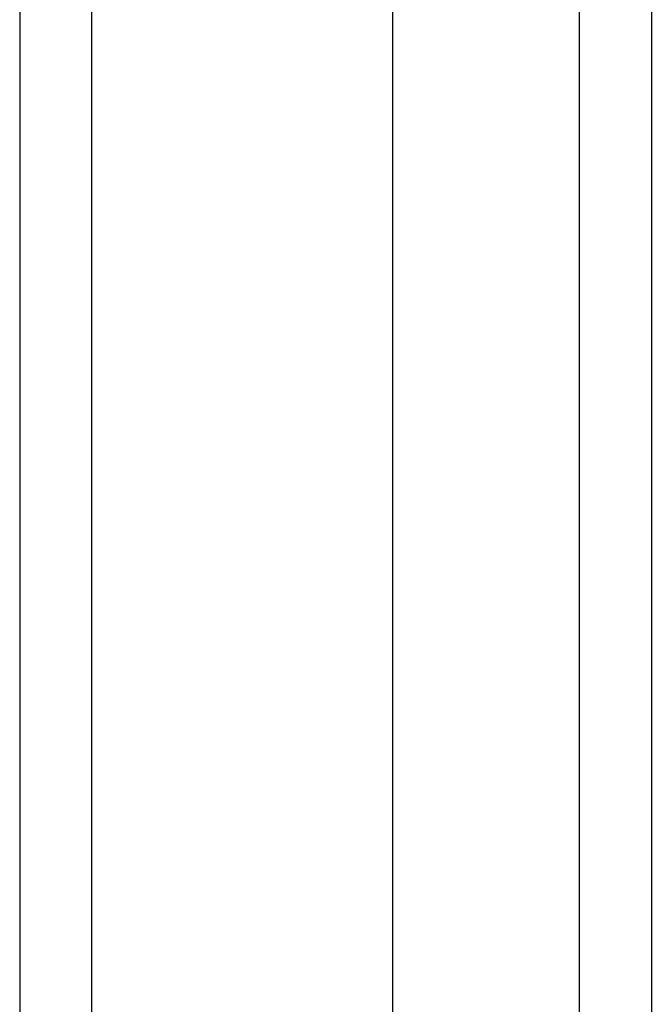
# Model space of a CAD drawing. Header units: inches. Extents: x 16 to 193, y 16 to 114.
# Tile 24 of 87: x 85.913 to 86.779, y 66.158 to 67.507. Entities that reach past the tile are written whole.
import ezdxf

# ---------------------------------------------------------------- set-up
doc = ezdxf.new("R2010")
doc.units = ezdxf.units.IN
doc.header["$MEASUREMENT"] = 0
doc.layers.add('Visible Edges(ANSI)', color=7, linetype='Continuous', lineweight=25)
doc.layers.add('Visible Tangent Edges(ANSI)', color=7, linetype='Continuous', lineweight=25)

msp = doc.modelspace()

# ---------------------------------------------------------------- linework, layer by layer
at = {"layer": 'Visible Edges(ANSI)'}
for p, q in [((85.9131, 87.654), (85.9131, 45.852)), ((86.4249, 46.4617), (86.4249, 87.0443)), ((86.7793, 86.8559), (86.7793, 46.6501))]:
    msp.add_line(p, q, dxfattribs=at)
at = {"layer": 'Visible Tangent Edges(ANSI)'}
for p, q in [((86.0121, 45.852), (86.0121, 87.654)), ((86.6803, 86.9859), (86.6803, 46.5201))]:
    msp.add_line(p, q, dxfattribs=at)

doc.saveas('drawing.dxf')
